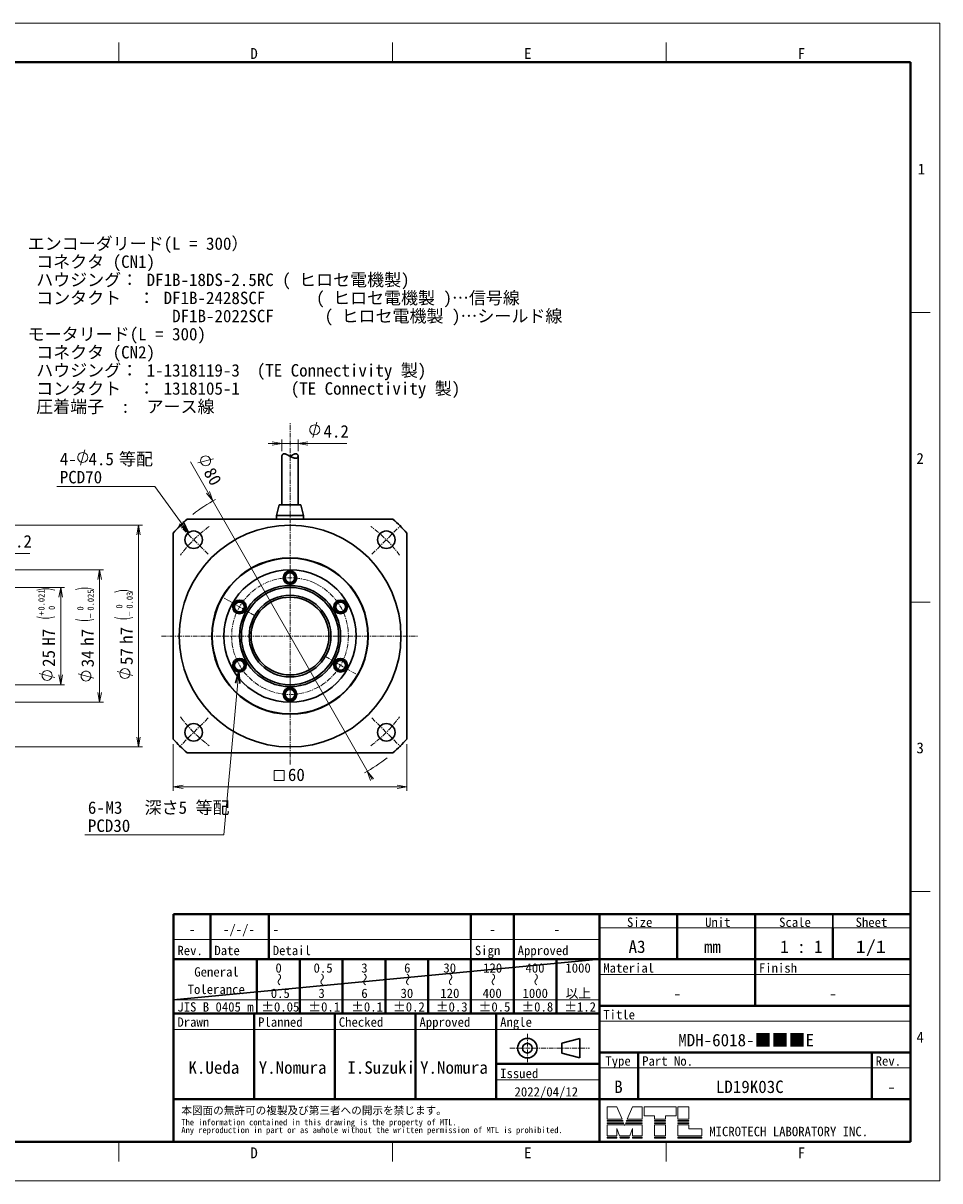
# Model space of a CAD drawing. Header units: millimetres. Extents: x 0 to 422, y 0 to 298.
# Tile 25 of 25: x 186 to 422, y 0 to 298. Entities that reach past the tile are written whole.
import ezdxf

# ---------------------------------------------------------------- set-up
doc = ezdxf.new("R2010")
doc.units = ezdxf.units.MM
doc.linetypes.add('CENTER', pattern=[2, 1.25, -0.25, 0.25, -0.25])
doc.linetypes.add('DOT', pattern=[0.5, 0.25, -0.25])
doc.layers.add('図面用', color=7, linetype='Continuous')
doc.styles.add('ｍｓ ｐゴシック', font='msgothic.ttc')
doc.dimstyles.get("Standard").update_dxf_attribs({"dimtxt": 0.18, "dimasz": 0.18, "dimexe": 0.18, "dimexo": 0.0625, "dimgap": 0.09, "dimtad": 0, "dimtih": 1, "dimtoh": 1, "dimdec": 4, "dimzin": 0, "dimdsep": 46, "dimcen": 0.09, "dimadec": 0, "dimazin": 0, "dimtfac": 1, "dimtdec": 4, "dimtofl": 0, "dimtmove": 0, "dimatfit": 3, "dimfxl": 1, "dimtolj": 1, "dimtzin": 0, "dimarcsym": 0})

# ---------------------------------------------------------------- blocks, each defined once
blk = doc.blocks.new('*D0')
at = {"color": 7, "linetype": 'Continuous', "lineweight": 9, "transparency": 16777216}
for p, q in [((225, 112.24), (225, 100.25)), ((285, 112.24), (285, 100.25)), ((225, 101.25), (228.5, 101.25)), ((225, 101.25), (285, 101.25)), ((285, 101.25), (281.5, 101.25))]:
    blk.add_line(p, q, dxfattribs=at)
at = {"color": 7, "linetype": 'Continuous', "lineweight": 20, "transparency": 16777216}
blk.add_lwpolyline([(250.94, 102.88), (253.49, 102.88), (253.49, 105.42), (250.94, 105.42)], close=True, dxfattribs=at)
for points in [[(227.5, 101.69, 0), (225, 101.25, 0), (227.5, 100.81, 0)], [(282.5, 100.81, 0), (285, 101.25, 0), (282.5, 101.69, 0)]]:
    blk.add_polyline3d(points, dxfattribs=at)
at = {"color": 7, "linetype": 'Continuous', "lineweight": 9, "transparency": 16777216, "style": 'ｍｓ ｐゴシック', "width": 0.999652}
blk.add_text('60', height=3.203, dxfattribs=at).set_placement((254.45, 102.75))
blk = doc.blocks.new('*D1')
at = {"color": 7, "linetype": 'Continuous', "lineweight": 9, "transparency": 16777216}
for p, q in [((229.39, 184.81), (276.09, 103.1)), ((231.3, 184.5), (235.31, 185.55))]:
    blk.add_line(p, q, dxfattribs=at)
blk.add_lwpolyline([(233.94, 183.92), (234.2, 184.12), (234.4, 184.38), (234.53, 184.69), (234.58, 185.02), (234.54, 185.35), (234.41, 185.66), (234.21, 185.92), (233.95, 186.13), (233.64, 186.25), (233.31, 186.3), (232.98, 186.26), (232.67, 186.13), (232.41, 185.93), (232.2, 185.67), (232.07, 185.36), (232.03, 185.03), (232.07, 184.7), (232.2, 184.39), (232.4, 184.13), (232.66, 183.92), (232.97, 183.79), (233.3, 183.75), (233.63, 183.79)], close=True, dxfattribs=at)
at = {"color": 7, "linetype": 'Continuous', "lineweight": 20, "transparency": 16777216}
for points in [[(233.53, 176.68, 0), (235.15, 174.73, 0), (234.3, 177.12, 0)], [(276.47, 103.32, 0), (274.85, 105.27, 0), (275.7, 102.88, 0)]]:
    blk.add_polyline3d(points, dxfattribs=at)
at = {"color": 7, "linetype": 'Continuous', "lineweight": 9, "transparency": 16777216, "style": 'ｍｓ ｐゴシック', "width": 0.99917}
blk.add_text('80', height=3.203, rotation=299.7449, dxfattribs=at).set_placement((232.68, 182.08))
blk = doc.blocks.new('*D2')
at = {"color": 7, "linetype": 'Continuous', "lineweight": 9, "transparency": 16777216}
for p, q in [((260.82, 191), (261.89, 195)), ((252.9, 187.49), (252.9, 190.5)), ((257.1, 187.49), (257.1, 190.5)), ((252.9, 189.5), (249.4, 189.5)), ((250.4, 189.5), (269.64, 189.5)), ((257.1, 189.5), (260.6, 189.5))]:
    blk.add_line(p, q, dxfattribs=at)
blk.add_lwpolyline([(262.63, 193), (262.58, 193.33), (262.46, 193.64), (262.25, 193.9), (261.99, 194.1), (261.68, 194.23), (261.35, 194.27), (261.02, 194.23), (260.71, 194.1), (260.45, 193.9), (260.25, 193.64), (260.12, 193.33), (260.08, 193), (260.12, 192.67), (260.25, 192.36), (260.45, 192.1), (260.71, 191.9), (261.02, 191.77), (261.35, 191.73), (261.68, 191.77), (261.99, 191.9), (262.25, 192.1), (262.46, 192.36), (262.58, 192.67)], close=True, dxfattribs=at)
at = {"color": 7, "linetype": 'Continuous', "lineweight": 20, "transparency": 16777216}
for points in [[(250.4, 189.06, 0), (252.9, 189.5, 0), (250.4, 189.94, 0)], [(259.6, 189.94, 0), (257.1, 189.5, 0), (259.6, 189.06, 0)]]:
    blk.add_polyline3d(points, dxfattribs=at)
at = {"color": 7, "linetype": 'Continuous', "lineweight": 9, "transparency": 16777216, "style": 'ｍｓ ｐゴシック', "width": 1.000662}
blk.add_text('4.2', height=3.2, dxfattribs=at).set_placement((263.59, 191))
blk = doc.blocks.new('*D5')
at = {"color": 7, "linetype": 'Continuous', "lineweight": 9, "transparency": 16777216}
for p, q in [((180.36, 152.5), (197.06, 152.5)), ((196.06, 152.5), (196.06, 149)), ((196.06, 152.5), (196.06, 127.5)), ((196.06, 127.5), (196.06, 131)), ((194.56, 129.33), (190.56, 130.41)), ((180.36, 127.5), (197.06, 127.5))]:
    blk.add_line(p, q, dxfattribs=at)
for points in [[(194.56, 151.81), (193.03, 152.17), (191.45, 152.17), (189.91, 151.81)], [(189.91, 144.95), (191.45, 144.59), (193.03, 144.59), (194.56, 144.95)]]:
    blk.add_lwpolyline(points, dxfattribs=at)
blk.add_lwpolyline([(192.56, 131.14), (192.23, 131.1), (191.93, 130.97), (191.66, 130.77), (191.46, 130.51), (191.33, 130.2), (191.29, 129.87), (191.33, 129.54), (191.46, 129.23), (191.66, 128.97), (191.93, 128.77), (192.23, 128.64), (192.56, 128.59), (192.89, 128.64), (193.2, 128.77), (193.47, 128.97), (193.67, 129.23), (193.8, 129.54), (193.84, 129.87), (193.8, 130.2), (193.67, 130.51), (193.47, 130.77), (193.2, 130.97), (192.89, 131.1)], close=True, dxfattribs=at)
at = {"color": 7, "linetype": 'Continuous', "lineweight": 20, "transparency": 16777216}
for points in [[(196.51, 150, 0), (196.06, 152.5, 0), (195.62, 150, 0)], [(195.62, 130, 0), (196.06, 127.5, 0), (196.51, 130, 0)]]:
    blk.add_polyline3d(points, dxfattribs=at)
at = {"color": 7, "linetype": 'Continuous', "lineweight": 9, "transparency": 16777216, "style": 'ｍｓ ｐゴシック'}
for s, height, width, p in [('0.021', 1.601, 1.000264, (191.91, 146.54)), ('+', 1.6, 1.001048, (191.91, 145.29)), ('0', 1.6, 0.99968, (194.56, 146.71)), ('H7', 3.202, 1.000012, (194.56, 137.52)), ('25', 3.201, 1.000306, (194.57, 132.07))]:
    blk.add_text(s, height=height, rotation=90, dxfattribs=dict(at, width=width)).set_placement(p)
blk = doc.blocks.new('*D6')
at = {"color": 7, "linetype": 'Continuous', "lineweight": 9, "transparency": 16777216}
for p, q in [((180.86, 157), (207.06, 157)), ((206.06, 157), (206.06, 153.5)), ((206.06, 157), (206.06, 123)), ((204.56, 129.18), (200.56, 130.25)), ((206.06, 123), (206.06, 126.5)), ((180.86, 123), (207.06, 123))]:
    blk.add_line(p, q, dxfattribs=at)
for points in [[(204.56, 151.96), (203.02, 152.28), (201.45, 152.28), (199.91, 151.96)], [(199.91, 144.29), (201.45, 143.96), (203.02, 143.96), (204.56, 144.29)]]:
    blk.add_lwpolyline(points, dxfattribs=at)
blk.add_lwpolyline([(202.56, 130.99), (202.23, 130.95), (201.93, 130.82), (201.66, 130.62), (201.46, 130.35), (201.33, 130.05), (201.29, 129.72), (201.33, 129.39), (201.46, 129.08), (201.66, 128.81), (201.93, 128.61), (202.23, 128.48), (202.56, 128.44), (202.89, 128.48), (203.2, 128.61), (203.47, 128.81), (203.67, 129.08), (203.8, 129.39), (203.84, 129.72), (203.8, 130.05), (203.67, 130.35), (203.47, 130.62), (203.2, 130.82), (202.89, 130.95)], close=True, dxfattribs=at)
at = {"color": 7, "linetype": 'Continuous', "lineweight": 20, "transparency": 16777216}
for points in [[(206.51, 154.5, 0), (206.06, 157, 0), (205.62, 154.5, 0)], [(205.62, 125.5, 0), (206.06, 123, 0), (206.51, 125.5, 0)]]:
    blk.add_polyline3d(points, dxfattribs=at)
at = {"color": 7, "linetype": 'Continuous', "lineweight": 9, "transparency": 16777216, "style": 'ｍｓ ｐゴシック'}
for s, height, width, p in [('0.025', 1.602, 0.999502, (204.57, 146.53)), ('0', 1.6, 0.99968, (201.91, 146.55)), ('−', 1.6, 1.000906, (204.56, 144.59)), ('h7', 3.202, 0.999712, (204.56, 137.48)), ('34', 3.201, 0.99985, (204.57, 131.97))]:
    blk.add_text(s, height=height, rotation=90, dxfattribs=dict(at, width=width)).set_placement(p)
blk = doc.blocks.new('*D7')
at = {"color": 7, "linetype": 'Continuous', "lineweight": 9, "transparency": 16777216}
for p, q in [((174.86, 168.5), (217.06, 168.5)), ((216.06, 168.5), (216.06, 165)), ((216.06, 168.5), (216.06, 111.5)), ((214.56, 129.83), (210.56, 130.91)), ((216.06, 111.5), (216.06, 115)), ((174.86, 111.5), (217.06, 111.5))]:
    blk.add_line(p, q, dxfattribs=at)
for points in [[(214.56, 151.31), (213.03, 151.69), (211.45, 151.69), (209.91, 151.31)], [(209.91, 144.8), (211.45, 144.42), (213.03, 144.42), (214.56, 144.8)]]:
    blk.add_lwpolyline(points, dxfattribs=at)
blk.add_lwpolyline([(212.56, 131.64), (212.23, 131.6), (211.93, 131.47), (211.66, 131.27), (211.46, 131.01), (211.33, 130.7), (211.29, 130.37), (211.33, 130.04), (211.46, 129.73), (211.66, 129.47), (211.93, 129.27), (212.23, 129.14), (212.56, 129.09), (212.89, 129.14), (213.2, 129.27), (213.47, 129.47), (213.67, 129.73), (213.8, 130.04), (213.84, 130.37), (213.8, 130.7), (213.67, 131.01), (213.47, 131.27), (213.2, 131.47), (212.89, 131.6)], close=True, dxfattribs=at)
at = {"color": 7, "linetype": 'Continuous', "lineweight": 20, "transparency": 16777216}
for points in [[(216.51, 166, 0), (216.06, 168.5, 0), (215.62, 166, 0)], [(215.62, 114, 0), (216.06, 111.5, 0), (216.51, 114, 0)]]:
    blk.add_polyline3d(points, dxfattribs=at)
at = {"color": 7, "linetype": 'Continuous', "lineweight": 9, "transparency": 16777216, "style": 'ｍｓ ｐゴシック'}
for s, height, width, p in [('0.03', 1.602, 0.999541, (214.57, 147.04)), ('0', 1.6, 0.99968, (211.91, 147.06)), ('−', 1.6, 1.000906, (214.56, 145.1)), ('h7', 3.202, 0.999712, (214.56, 137.99)), ('57', 3.203, 0.999628, (214.57, 132.55))]:
    blk.add_text(s, height=height, rotation=90, dxfattribs=dict(at, width=width)).set_placement(p)
blk = doc.blocks.new('*D11')
at = {"color": 7, "linetype": 'Continuous', "lineweight": 9, "transparency": 16777216}
for p, q in [((177.36, 161.25), (173.86, 161.25)), ((174.86, 161.25), (188.14, 161.25)), ((177.36, 153.8), (177.36, 162.25)), ((179.56, 158.3), (179.56, 162.25)), ((179.56, 161.25), (183.06, 161.25))]:
    blk.add_line(p, q, dxfattribs=at)
at = {"color": 7, "linetype": 'Continuous', "lineweight": 20, "transparency": 16777216}
for points in [[(174.86, 160.81, 0), (177.36, 161.25, 0), (174.86, 161.69, 0)], [(182.06, 161.69, 0), (179.56, 161.25, 0), (182.06, 160.81, 0)]]:
    blk.add_polyline3d(points, dxfattribs=at)
at = {"color": 7, "linetype": 'Continuous', "lineweight": 9, "transparency": 16777216, "style": 'ｍｓ ｐゴシック', "width": 1.000841}
blk.add_text('2.2', height=3.2, dxfattribs=at).set_placement((182.14, 162.75))

msp = doc.modelspace()

# ---------------------------------------------------------------- linework, layer by layer
at = {"color": 5, "linetype": 'Continuous', "lineweight": 9, "true_color": 0x0000ff}
for p, q in [((0, 297.5), (422, 297.5)), ((422, 297.5), (422, 0)), ((422, 0), (0, 0))]:
    msp.add_line(p, q, dxfattribs=at)
at = {"color": 7, "linetype": 'Continuous', "lineweight": 9}
for p, q in [((211, 287.5), (211, 292.5)), ((281.33333, 287.5), (281.33333, 292.5)), ((351.66667, 287.5), (351.66667, 292.5)), ((414.5, 223.125), (419.5, 223.125)), ((201.18644, 183.89203), (202.25823, 187.89203)), ((195.02915, 178.45566), (220.21552, 178.45566)), ((414.5, 148.75), (419.5, 148.75)), ((414.5, 74.375), (419.5, 74.375)), ((334.5, 65), (354.5, 65)), ((354.5, 65), (374.5, 65)), ((374.5, 65), (394.5, 65)), ((394.5, 65), (414.5, 65)), ((225.06, 62), (234.56, 62)), ((234.56, 62), (249.56, 62)), ((249.56, 62), (301.5, 62)), ((301.5, 62), (312.5, 62)), ((312.5, 62), (334.5, 62)), ((334.5, 53), (414.5, 53)), ((225.06, 46.5), (246.5, 46.5)), ((246.5, 46.5), (257.5, 46.5)), ((257.5, 46.5), (268.5, 46.5)), ((268.5, 46.5), (279.5, 46.5)), ((279.5, 46.5), (290.5, 46.5)), ((290.5, 46.5), (301.5, 46.5)), ((301.5, 46.5), (312.5, 46.5)), ((312.5, 46.5), (323.5, 46.5)), ((323.5, 46.5), (334.5, 46.5)), ((225.06, 38.9), (245.795, 38.9)), ((245.795, 38.9), (266.53, 38.9)), ((266.53, 38.9), (287.265, 38.9)), ((287.265, 38.9), (308, 38.9)), ((308, 38.9), (334.5, 38.9)), ((334.5, 41), (414.5, 41)), ((334.5, 29), (344.5, 29)), ((344.5, 29), (404.5, 29)), ((404.5, 29), (414.5, 29)), ((334.5, 26), (308, 26)), ((336.5, 19), (336.5, 15.85)), ((339, 19), (336.5, 19)), ((339, 19), (340.347, 15.85)), ((343, 19), (341.653, 15.85)), ((343, 19), (345.5, 19)), ((345.5, 15.85), (345.5, 19)), ((354.2, 19), (346, 19)), ((346, 19), (346, 16.7)), ((354.2, 16.7), (354.2, 19)), ((354.7, 19), (357.45, 19)), ((354.7, 19), (354.7, 15.85)), ((357.45, 19), (357.45, 15.85)), ((340.347, 15.85), (336.5, 15.85)), ((336.5, 15.5), (340.453, 15.5)), ((336.5, 15.3), (336.5, 15.5)), ((336.5, 15.3), (340.579, 15.3)), ((336.5, 14.75), (336.5, 14.95)), ((336.5, 14.95), (340.684, 14.95)), ((340.579, 15.3), (340.453, 15.5)), ((340.811, 14.75), (340.684, 14.95)), ((341.189, 14.75), (341.316, 14.95)), ((345.5, 14.95), (341.316, 14.95)), ((341.421, 15.3), (341.547, 15.5)), ((345.5, 15.3), (341.421, 15.3)), ((345.5, 15.5), (341.547, 15.5)), ((345.5, 15.85), (341.653, 15.85)), ((345.5, 15.5), (345.5, 15.3)), ((345.5, 14.75), (345.5, 14.95)), ((348.7, 16.7), (346, 16.7)), ((348.7, 15.85), (348.7, 16.7)), ((348.7, 15.85), (351.5, 15.85)), ((348.7, 15.3), (348.7, 15.5)), ((348.7, 15.5), (351.5, 15.5)), ((348.7, 15.3), (351.5, 15.3)), ((348.7, 14.95), (351.5, 14.95)), ((348.7, 14.75), (348.7, 14.95)), ((354.2, 16.7), (351.5, 16.7)), ((351.5, 15.85), (351.5, 16.7)), ((351.5, 15.3), (351.5, 15.5)), ((351.5, 14.75), (351.5, 14.95)), ((354.7, 15.85), (357.45, 15.85)), ((354.7, 15.5), (354.7, 15.3)), ((354.7, 15.5), (357.45, 15.5)), ((354.7, 15.3), (357.45, 15.3)), ((354.7, 14.95), (357.45, 14.95)), ((354.7, 14.95), (354.7, 14.75)), ((357.45, 15.5), (357.45, 15.3)), ((357.45, 14.95), (357.45, 14.75)), ((340.811, 14.75), (336.5, 14.75)), ((336.5, 14.4), (340.916, 14.4)), ((336.5, 14.4), (336.5, 11.55)), ((339.658, 11.55), (339, 13.437)), ((339, 11.55), (339, 13.437)), ((340.916, 14.4), (341, 14.25)), ((341.084, 14.4), (341, 14.25)), ((341.084, 14.4), (345.5, 14.4)), ((341.189, 14.75), (345.5, 14.75)), ((342.342, 11.55), (343, 13.437)), ((343, 11.55), (343, 13.437)), ((345.5, 11.55), (345.5, 14.4)), ((348.7, 14.75), (351.5, 14.75)), ((348.7, 14.4), (351.5, 14.4)), ((348.7, 11.55), (348.7, 14.4)), ((351.5, 11.55), (351.5, 14.4)), ((354.7, 14.75), (357.45, 14.75)), ((354.7, 14.4), (354.7, 11.55)), ((354.7, 14.4), (357.45, 14.4)), ((357.45, 14.4), (357.45, 13.4)), ((360.85, 13.4), (357.45, 13.4)), ((360.85, 11.55), (360.85, 13.4)), ((211, 10), (211, 5)), ((281.33333, 10), (281.33333, 5)), ((339, 11.55), (336.5, 11.55)), ((336.5, 11.2), (339, 11.2)), ((336.5, 11.2), (336.5, 11)), ((336.5, 11), (339, 11)), ((339, 11), (339, 11.2)), ((342.342, 11.55), (339.658, 11.55)), ((339.85, 11), (339.745, 11.2)), ((339.745, 11.2), (342.255, 11.2)), ((339.85, 11), (342.15, 11)), ((342.15, 11), (342.255, 11.2)), ((345.5, 11.55), (343, 11.55)), ((343, 11.2), (345.5, 11.2)), ((343, 11), (343, 11.2)), ((343, 11), (345.5, 11)), ((345.5, 11), (345.5, 11.2)), ((351.5, 11.55), (348.7, 11.55)), ((348.7, 11.2), (351.5, 11.2)), ((348.7, 11), (348.7, 11.2)), ((348.7, 11), (351.5, 11)), ((351.5, 11), (351.5, 11.2)), ((351.66667, 10), (351.66667, 5)), ((354.7, 11.55), (360.85, 11.55)), ((354.7, 11.2), (360.85, 11.2)), ((354.7, 11.2), (354.7, 11)), ((354.7, 11), (360.85, 11)), ((360.85, 11), (360.85, 11.2))]:
    msp.add_line(p, q, dxfattribs=at)
at = {"color": 7, "linetype": 'Continuous', "lineweight": 40}
for p, q in [((13.5, 287.5), (414.5, 287.5)), ((414.5, 287.5), (414.5, 10)), ((225.06, 62), (225.06, 68.5)), ((225.06, 68.5), (234.56, 68.5)), ((234.56, 62), (234.56, 68.5)), ((234.56, 68.5), (246.515, 68.5)), ((246.515, 68.5), (249.56, 68.5)), ((249.56, 62), (249.56, 68.5)), ((249.56, 68.5), (268.53, 68.5)), ((268.53, 68.5), (301.5, 68.5)), ((301.5, 68.5), (312.5, 68.5)), ((301.5, 62), (301.5, 68.5)), ((312.5, 62), (312.5, 68.5)), ((312.5, 68.5), (334.5, 68.5)), ((334.5, 65), (334.5, 68.5)), ((334.5, 68.5), (354.5, 68.5)), ((354.5, 68.5), (354.5, 65)), ((354.5, 68.5), (374.5, 68.5)), ((374.5, 68.5), (374.5, 65)), ((374.5, 68.5), (394.5, 68.5)), ((394.5, 68.5), (414.5, 68.5)), ((334.5, 65), (334.5, 57)), ((354.5, 65), (354.5, 57)), ((374.5, 65), (374.5, 57)), ((394.5, 65), (394.5, 57)), ((225.06, 57), (225.06, 62)), ((234.56, 57), (234.56, 62)), ((249.56, 57), (249.56, 62)), ((312.5, 57), (312.5, 62)), ((225.06, 46.5), (225.06, 57)), ((246.5, 57), (225.06, 57)), ((246.5, 57), (246.5, 46.5)), ((257.5, 57), (246.5, 57)), ((268.5, 57), (257.5, 57)), ((257.5, 46.5), (257.5, 57)), ((279.5, 57), (268.5, 57)), ((268.5, 46.5), (268.5, 57)), ((290.5, 57), (279.5, 57)), ((279.5, 46.5), (279.5, 57)), ((301.5, 57), (290.5, 57)), ((290.5, 46.5), (290.5, 57)), ((312.5, 57), (301.5, 57)), ((301.5, 46.5), (301.5, 57)), ((323.5, 57), (312.5, 57)), ((312.5, 46.5), (312.5, 57)), ((334.5, 57), (323.5, 57)), ((323.5, 46.5), (323.5, 57)), ((334.5, 57), (414.5, 57)), ((334.5, 53), (334.5, 57)), ((374.5, 45), (374.5, 57)), ((414.5, 53), (414.5, 57)), ((334.5, 46.5), (334.5, 53)), ((414.5, 10), (414.5, 53)), ((225.06, 43), (225.06, 46.5)), ((257.5, 43), (257.5, 46.5)), ((268.5, 43), (268.5, 46.5)), ((279.5, 43), (279.5, 46.5)), ((290.5, 43), (290.5, 46.5)), ((301.5, 43), (301.5, 46.5)), ((312.5, 43), (312.5, 46.5)), ((323.5, 43), (323.5, 46.5)), ((334.5, 45), (334.5, 46.5)), ((334.5, 45), (414.5, 45)), ((334.5, 43), (334.5, 45)), ((225.06, 38.9), (225.06, 43)), ((246.5, 43), (225.06, 43)), ((245.795, 38.9), (245.795, 43)), ((257.5, 43), (246.5, 43)), ((268.5, 43), (257.5, 43)), ((266.53, 38.9), (266.53, 43)), ((279.5, 43), (268.5, 43)), ((290.5, 43), (279.5, 43)), ((287.265, 38.9), (287.265, 43)), ((301.5, 43), (290.5, 43)), ((312.5, 43), (301.5, 43)), ((308, 43), (308, 38.9)), ((323.5, 43), (312.5, 43)), ((334.5, 43), (323.5, 43)), ((334.5, 41), (334.5, 43)), ((225.06, 21), (225.06, 38.9)), ((245.795, 21), (245.795, 38.9)), ((266.53, 21), (266.53, 38.9)), ((287.265, 21), (287.265, 38.9)), ((308, 38.9), (308, 21)), ((334.5, 41), (334.5, 38.9)), ((334.5, 38.9), (334.5, 33)), ((334.5, 33), (344.5, 33)), ((334.5, 33), (334.5, 30.1)), ((344.5, 33), (344.5, 21)), ((344.5, 33), (404.5, 33)), ((404.5, 33), (404.5, 21)), ((404.5, 33), (414.5, 33)), ((308, 30.1), (334.5, 30.1)), ((334.5, 30.1), (334.5, 29)), ((334.5, 29), (334.5, 26)), ((334.5, 26), (334.5, 21)), ((225.06, 21), (245.795, 21)), ((225.06, 14.5), (225.06, 21)), ((245.795, 21), (266.53, 21)), ((266.53, 21), (287.265, 21)), ((287.265, 21), (308, 21)), ((308, 21), (334.5, 21)), ((334.5, 21), (334.5, 10)), ((334.5, 21), (344.5, 21)), ((344.5, 21), (404.5, 21)), ((404.5, 21), (414.5, 21)), ((225.06, 10), (225.06, 14.5)), ((414.5, 10), (13.5, 10)), ((225.06, 10), (334.5, 10)), ((334.5, 10), (414.5, 10))]:
    msp.add_line(p, q, dxfattribs=at)
at = {"color": 1, "linetype": 'CENTER', "lineweight": 9, "true_color": 0xff0000}
for p, q in [((255, 107), (255, 194.7)), ((233.96357, 161.03643), (226.53895, 168.46105)), ((276.03643, 161.03643), (283.46105, 168.46105)), ((255, 150.5), (255, 159.5)), ((245.90673, 145.25), (238.1125, 149.75)), ((222, 140), (288, 140)), ((264.09327, 134.75), (271.8875, 130.25)), ((255, 129.5), (255, 120.5)), ((233.96357, 118.96357), (226.53895, 111.53895)), ((276.03643, 118.96357), (283.46105, 111.53895))]:
    msp.add_line(p, q, dxfattribs=at)
at = {"color": 7, "linetype": 'Continuous', "lineweight": 30}
for p, q in [((252.9, 186.1888), (252.9, 173.7)), ((257.1, 173.7), (257.1, 186.18861)), ((252.25, 173.7), (251.5, 171)), ((252.25, 173.7), (255, 173.7)), ((255, 173.7), (257.75, 173.7)), ((258.5, 171), (257.75, 173.7)), ((281.45751, 170), (228.54249, 170)), ((251.5, 171), (255, 171)), ((251.5, 171), (251.5, 170)), ((255, 171), (258.5, 171)), ((258.5, 170), (258.5, 171)), ((225, 166.45751), (225, 113.54249)), ((285, 113.54249), (285, 166.45751)), ((228.54249, 110), (281.45751, 110)), ((394.5, 68.5), (394.5, 65)), ((301.5, 57), (301.5, 62)), ((225.06, 46.5), (334.5, 57)), ((246.5, 46.5), (246.5, 43)), ((329.5, 36.6), (324.83494, 35.35)), ((329.5, 31.6), (329.5, 36.6)), ((324.83494, 35.35), (324.83494, 32.85)), ((324.83494, 32.85), (329.5, 31.6))]:
    msp.add_line(p, q, dxfattribs=at)
at = {"color": 7, "linetype": 'DOT', "lineweight": 30}
msp.add_line((414.5, 68.5), (414.5, 57), dxfattribs=at)
at = {"color": 7, "linetype": 'CENTER', "lineweight": 9}
for p, q in [((316, 37.75), (316, 30.45)), ((311.5, 34.1), (332, 34.1))]:
    msp.add_line(p, q, dxfattribs=at)
at = {"color": 7, "linetype": 'Continuous', "lineweight": 9}
msp.add_lwpolyline([(202.99734, 185.89203), (202.95389, 186.22202), (202.82652, 186.52953), (202.6239, 186.79359), (202.35983, 186.99621), (202.05233, 187.12358), (201.72234, 187.16703), (201.39234, 187.12358), (201.08483, 186.99621), (200.82077, 186.79359), (200.61815, 186.52953), (200.49078, 186.22202), (200.44734, 185.89203), (200.49078, 185.56203), (200.61815, 185.25452), (200.82077, 184.99047), (201.08483, 184.78784), (201.39234, 184.66047), (201.72234, 184.61703), (202.05233, 184.66047), (202.35983, 184.78784), (202.6239, 184.99047), (202.82652, 185.25452), (202.95389, 185.56203)], close=True, dxfattribs=at)
at = {"color": 7, "linetype": 'Continuous', "lineweight": 30}
for points in [[(252.9, 186.18879), (252.90003, 186.19506), (252.90059, 186.21497), (252.90183, 186.23502), (252.90374, 186.25517), (252.90633, 186.27543), (252.90958, 186.29576), (252.9135, 186.31615), (252.91809, 186.33658), (252.92376, 186.35853), (252.93019, 186.38048), (252.93738, 186.40241), (252.94535, 186.42428), (252.95408, 186.44607), (252.96277, 186.46598), (252.97212, 186.48577), (252.98212, 186.50543), (252.99278, 186.52492), (253.00412, 186.54421), (253.01612, 186.56329), (253.02881, 186.58211), (253.04217, 186.60065), (253.05337, 186.61525), (253.06502, 186.62963), (253.07712, 186.64377), (253.08968, 186.65764), (253.1027, 186.67123), (253.11451, 186.68288), (253.12668, 186.69429), (253.13921, 186.70543), (253.15212, 186.71628), (253.16541, 186.72683), (253.17906, 186.73704), (253.19165, 186.74593), (253.20454, 186.75452), (253.21775, 186.76281), (253.23127, 186.77078), (253.24231, 186.77691), (253.25355, 186.78283), (253.265, 186.78851), (253.27664, 186.79396), (253.28849, 186.79916), (253.30054, 186.80411), (253.31279, 186.8088), (253.32524, 186.81322), (253.33789, 186.81737), (253.35074, 186.82123), (253.36221, 186.82439), (253.37384, 186.82733), (253.38562, 186.83003), (253.39754, 186.8325), (253.4096, 186.83472), (253.42181, 186.8367), (253.43349, 186.83835), (253.4453, 186.83977), (253.45723, 186.84097), (253.46928, 186.84194), (253.48145, 186.84268), (253.49372, 186.84319), (253.50611, 186.84347), (253.51861, 186.84352), (253.53121, 186.84334), (253.54392, 186.84293), (253.55672, 186.84229), (253.56961, 186.84142), (253.5826, 186.84032), (253.59568, 186.839), (253.60884, 186.83744), (253.62209, 186.83567), (253.63541, 186.83368), (253.64881, 186.83147), (253.66348, 186.82882), (253.67824, 186.82592), (253.69308, 186.82278), (253.708, 186.81939), (253.72299, 186.81577), (253.73803, 186.81192), (253.75493, 186.80735), (253.7719, 186.80251), (253.78894, 186.7974), (253.80606, 186.79203), (253.82323, 186.78641), (253.84046, 186.78055), (253.86121, 186.77322), (253.88203, 186.76556), (253.90293, 186.7576), (253.9239, 186.74934), (253.94492, 186.7408), (253.96599, 186.73199), (253.98713, 186.72293), (254.00832, 186.71363), (254.02956, 186.7041), (254.05085, 186.69435), (254.07946, 186.68096), (254.10816, 186.66722), (254.13693, 186.65316), (254.16578, 186.63882), (254.19473, 186.62418), (254.22376, 186.6093), (254.25286, 186.59418), (254.28204, 186.57885), (254.31128, 186.56334), (254.34058, 186.54765), (254.37582, 186.52864), (254.41116, 186.50942), (254.44661, 186.49004), (254.48215, 186.47052), (254.51779, 186.45088), (254.55351, 186.43115), (254.58934, 186.41135), (254.62527, 186.39149), (254.6613, 186.3716), (254.69741, 186.3517), (254.73619, 186.33041), (254.77508, 186.30913), (254.81408, 186.28791), (254.85318, 186.26676), (254.89237, 186.2457), (254.93022, 186.22552), (254.96817, 186.20547), (255.00621, 186.18554), (255.04432, 186.16578), (255.0825, 186.1462), (255.11437, 186.13002), (255.1463, 186.11398), (255.17827, 186.0981), (255.21027, 186.08237), (255.24231, 186.06682), (255.27437, 186.05146), (255.30646, 186.03628), (255.33858, 186.0213), (255.37072, 186.00654), (255.40286, 185.99199), (255.43501, 185.97768), (255.46714, 185.96362), (255.49695, 185.95079), (255.52676, 185.93818), (255.55655, 185.92581), (255.58632, 185.91367), (255.61605, 185.90179), (255.64573, 185.89017), (255.67535, 185.87882), (255.7015, 185.86901), (255.7276, 185.85942), (255.75365, 185.85006), (255.77964, 185.84093), (255.80555, 185.83204), (255.8314, 185.82339), (255.85717, 185.81499), (255.88285, 185.80685), (255.90844, 185.79896), (255.93393, 185.79134), (255.95931, 185.784), (255.98458, 185.77693), (256.00974, 185.77014), (256.03476, 185.76363), (256.05964, 185.75742), (256.08161, 185.75216), (256.10346, 185.74713), (256.12519, 185.74234), (256.14679, 185.73779), (256.16825, 185.73349), (256.18957, 185.72944), (256.20944, 185.72587), (256.22919, 185.72252), (256.24879, 185.7194), (256.26826, 185.7165), (256.28757, 185.71383), (256.30672, 185.7114), (256.32572, 185.70919), (256.34455, 185.70722), (256.36322, 185.70549), (256.38172, 185.70399), (256.40004, 185.70273), (256.41817, 185.70171), (256.43612, 185.70092), (256.45388, 185.70038), (256.47145, 185.70007), (256.48492, 185.7)], [(257.1, 186.18878), (257.09967, 186.20843), (257.09867, 186.22823), (257.097, 186.24813), (257.09468, 186.26814), (257.0917, 186.28822), (257.08807, 186.30837), (257.08379, 186.32857), (257.07885, 186.3488), (257.07326, 186.36903), (257.06703, 186.38925), (257.06014, 186.40945), (257.0526, 186.42959), (257.04441, 186.44966), (257.03556, 186.46964), (257.02605, 186.48948), (257.01706, 186.50698), (257.00754, 186.52435), (256.99749, 186.54157), (256.9869, 186.55861), (256.97578, 186.57545), (256.96412, 186.59208), (256.95361, 186.60623), (256.9427, 186.62019), (256.93136, 186.63394), (256.91961, 186.64745), (256.90743, 186.66072), (256.89482, 186.67372), (256.88178, 186.68643), (256.86829, 186.69883), (256.85719, 186.70852), (256.84579, 186.71798), (256.83411, 186.7272), (256.82214, 186.73617), (256.80987, 186.74488), (256.79895, 186.75224), (256.78781, 186.75938), (256.77644, 186.7663), (256.76485, 186.77298), (256.75302, 186.77941), (256.74098, 186.78559), (256.73004, 186.79088), (256.71893, 186.79595), (256.70763, 186.8008), (256.69615, 186.80541), (256.68449, 186.8098), (256.67265, 186.81394), (256.66064, 186.81783), (256.64844, 186.82147), (256.63607, 186.82484), (256.62353, 186.82796), (256.61081, 186.8308), (256.59793, 186.83336), (256.58487, 186.83565), (256.57166, 186.83765), (256.55828, 186.83936), (256.54627, 186.84064), (256.53413, 186.84169), (256.52188, 186.8425), (256.5095, 186.84308), (256.49702, 186.84342), (256.48443, 186.84353), (256.47251, 186.84342), (256.4605, 186.8431), (256.4484, 186.84257), (256.43621, 186.84184), (256.42394, 186.8409), (256.4116, 186.83976), (256.39667, 186.83812), (256.38164, 186.83619), (256.3665, 186.83398), (256.35127, 186.83149), (256.33594, 186.82872), (256.32053, 186.82567), (256.30503, 186.82236), (256.28945, 186.81879), (256.27379, 186.81496), (256.25806, 186.81089), (256.24108, 186.80624), (256.22402, 186.80131), (256.2069, 186.79611), (256.1897, 186.79066), (256.17245, 186.78496), (256.153, 186.77828), (256.13347, 186.77129), (256.11388, 186.76402), (256.09422, 186.75649), (256.0745, 186.74869), (256.05474, 186.74065), (256.03096, 186.7307), (256.00711, 186.72042), (255.98318, 186.70984), (255.9592, 186.69897), (255.93516, 186.68784), (255.91106, 186.67645), (255.88691, 186.66483), (255.8627, 186.65298), (255.83844, 186.64093), (255.81413, 186.62868), (255.78151, 186.61201), (255.74881, 186.59505), (255.71601, 186.57782), (255.68314, 186.56035), (255.64581, 186.54033), (255.60837, 186.52006), (255.57082, 186.49959), (255.53315, 186.47894), (255.49539, 186.45815), (255.45752, 186.43725), (255.41954, 186.41626), (255.38144, 186.3952), (255.34324, 186.3741), (255.30493, 186.35299), (255.26652, 186.33189), (255.228, 186.31081), (255.18937, 186.28978), (255.15064, 186.26882), (255.11182, 186.24795), (255.07705, 186.22939), (255.04219, 186.21093), (255.00726, 186.19258), (255.00001, 186.18878)]]:
    msp.add_lwpolyline(points, dxfattribs=at)
at = {"color": 7, "linetype": 'Continuous', "lineweight": 9}
msp.add_polyline3d([(220.21552, 178.45566, 0), (228.92207, 166.56416, 0)], dxfattribs=at)
at = {"color": 7, "linetype": 'Continuous', "lineweight": 30}
msp.add_polyline3d([(226.59473, 168.7952, 0), (228.92207, 166.56416, 0), (227.49815, 169.45665, 0)], dxfattribs=at)
for centre, radius in [((255, 140), 28.5), ((230.25126, 164.74874), 2.25), ((279.74874, 164.74874), 2.25), ((255, 140), 20.1), ((255, 140), 20), ((255, 140), 17), ((255, 155), 1.75), ((255, 155), 1.25), ((255, 140), 13), ((255, 140), 12.5), ((242.00962, 147.5), 1.75), ((255, 140), 10.5), ((255, 140), 10), ((267.99038, 147.5), 1.75), ((267.99038, 147.5), 1.25), ((242.00962, 147.5), 1.25), ((242.00962, 132.5), 1.75), ((267.99038, 132.5), 1.75), ((242.00962, 132.5), 1.25), ((267.99038, 132.5), 1.25), ((255, 125), 1.75), ((255, 125), 1.25), ((230.25126, 115.25126), 2.25), ((279.74874, 115.25126), 2.25), ((316, 34.1), 2.5), ((316, 34.1), 1.25)]:
    msp.add_circle(centre, radius, dxfattribs=at)
at = {"color": 1, "linetype": 'CENTER', "lineweight": 9, "true_color": 0xff0000}
msp.add_circle((255, 140), 15, dxfattribs=at)
at = {"color": 7, "linetype": 'Continuous', "lineweight": 9}
for centre in [(255, 155), (242.00962, 147.5), (267.99038, 147.5), (242.00962, 132.5), (267.99038, 132.5), (255, 125)]:
    msp.add_circle(centre, 1.5, dxfattribs=at)
at = {"color": 7, "linetype": 'Continuous', "lineweight": 30}
for centre, radius, start, end in [((256.58412, 186.20656), 0.51618, 258.9203044, 358.0258336), ((255, 140), 40, 131.4096221, 138.5903779), ((255, 140), 40, 41.4096221, 48.5903779), ((255, 140), 40, 221.4096221, 228.5903779), ((255, 140), 40, 311.4096221, 318.5903779)]:
    msp.add_arc(centre, radius, start, end, dxfattribs=at)
at = {"color": 7, "linetype": 'Continuous', "lineweight": 9}
for start, end in [(118.5739923, 128.5739923), (298.5739923, 308.5739923)]:
    msp.add_arc((255, 140), 40, start, end, dxfattribs=at)
at = {"color": 1, "linetype": 'CENTER', "lineweight": 9, "true_color": 0xff0000}
for start, end in [(126.4049985, 143.5950015), (36.4049985, 53.5950015), (216.4049985, 233.5950015), (306.4049985, 323.5950015)]:
    msp.add_arc((255, 140), 35, start, end, dxfattribs=at)
at = {"layer": '図面用', "color": 7, "linetype": 'Continuous', "lineweight": 9}
msp.add_line((202.2507, 88.88162), (237.99616, 88.88162), dxfattribs=at)
msp.add_polyline3d([(237.99616, 88.88162, 0), (241.87218, 131.00631, 0)], dxfattribs=at)
at = {"layer": '図面用', "color": 7, "linetype": 'Continuous', "lineweight": 30}
msp.add_polyline3d([(242.13875, 127.79337, 0), (241.87218, 131.00631, 0), (241.02378, 127.89596, 0)], dxfattribs=at)

# ---------------------------------------------------------------- texts
at = {"color": 7, "linetype": 'Continuous', "lineweight": 9, "style": 'ｍｓ ｐゴシック'}
for s, height, width, p in [('D', 2.8017, 1.000294, (244.8077, 288.30312)), ('E', 2.8017, 1.000018, (315.14111, 288.30312)), ('F', 2.8017, 1.000018, (385.47456, 288.30312)), ('1', 2.80272, 0.999482, (416.32215, 258.6147)), ('エンコーダリード(L = 300）', 3.2021714, 0.999733, (187.59202, 239.25848)), (' コネクタ (CN1)', 3.1993148, 1.000583, (187.59358, 234.60579)), (' ハウジング： DF1B-18DS-2.5RC ( ヒロセ電機製)', 3.2009334, 1.000067, (187.59358, 229.94886)), (' コンタクト\u3000： DF1B-2428SCF      ( ヒロセ電機製 )…信号線', 3.2022514, 0.999621, (187.59358, 225.29454)), ('\u3000 \u3000\u3000\u3000\u3000\u3000\u3000\u3000DF1B-2022SCF      ( ヒロセ電機製 )…シールド線', 3.2022514, 0.999557, (187.59358, 220.63999)), ('モータリード(L = 300)', 3.2003356, 1.000351, (187.59304, 215.98772)), (' コネクタ (CN2)', 3.1993148, 1.000583, (187.59358, 211.33306)), (' ハウジング： 1-1318119-3  (TE Connectivity 製)', 3.2010246, 1.000027, (187.59358, 206.67602)), (' コンタクト\u3000： 1318105-1      (TE Connectivity 製)', 3.2014942, 0.99986, (187.59358, 202.02156)), (' 圧着端子\u3000:  アース線', 3.2020894, 0.999722, (187.59358, 197.36746)), (' 等配', 3.202798, 0.999568, (208.87006, 183.89134)), ('4-', 3.199852, 1.000513, (195.82951, 183.89217)), ('4.5', 3.201025, 1.000296, (203.19767, 183.891)), ('2', 2.79987, 1.000988, (415.98124, 184.24065)), ('PCD70', 3.203204, 0.99932, (195.82877, 179.23644)), ('3', 2.8009, 1.000622, (415.98124, 109.86464)), ('-/-/-', 2.402069, 0.999649, (237.79123, 63.42854)), ('Size', 2.400768, 0.999455, (341.59603, 65.24923)), ('Unit', 2.402333, 0.999434, (361.67102, 65.24922)), ('Scale', 2.4, 1.000043, (380.68917, 65.25)), ('Sheet', 2.400768, 0.999942, (400.34141, 65.24923)), ('-', 2.3976, 1.002125, (229.03207, 63.43209)), ('-', 2.3976, 1.002125, (250.55933, 63.43209)), ('-', 2.3976, 1.002125, (306.22208, 63.43209)), ('-', 2.3976, 1.002125, (322.72208, 63.43209)), ('Rev.', 2.401546, 0.999412, (226.06075, 57.99923)), ('Date', 2.402333, 0.999481, (235.55891, 57.99922)), ('Detail', 2.402333, 0.99947, (250.5589, 57.99922)), ('Sign', 2.400366, 0.999885, (302.50055, 57.99963)), ('Approved', 2.400366, 1.000571, (313.50007, 57.99963)), ('A3', 3.201025, 1.000206, (342.00921, 58.5717)), ('mm', 3.198654, 1.000375, (361.3553, 58.5729)), ('1 : 1', 3.220263, 0.99426, (380.96466, 58.55455)), ('1/1', 3.20276, 1.183905, (400.38349, 58.5714)), ('General', 2.400768, 1.000267, (230.39329, 52.49923)), ('0', 2.40077, 0.99968, (251.25033, 53.50086)), ('0.5', 2.402403, 0.999615, (261.05024, 53.49922)), ('3', 2.40077, 1.000622, (273.30406, 53.49923)), ('6', 2.40077, 1.001764, (284.31669, 53.49923)), ('30', 2.402403, 0.99941, (294.40414, 53.49922)), ('120', 2.400768, 0.999818, (304.6282, 53.50086)), ('400', 2.400768, 0.999942, (315.50485, 53.50086)), ('1000', 2.400768, 0.999882, (325.75546, 53.50086)), ('Material', 2.402333, 0.999461, (335.50055, 53.49922)), ('Finish', 2.402333, 0.999301, (375.49905, 53.49922)), ('Tolerance', 2.401546, 0.999764, (228.69533, 48)), ('0.5', 2.402403, 0.999615, (250.05026, 46.99922)), ('3', 2.40077, 1.000622, (262.30405, 46.99923)), ('6', 2.40077, 1.001764, (273.31668, 46.99923)), ('30', 2.402403, 0.99941, (283.40416, 46.99922)), ('120', 2.400768, 0.999818, (293.62819, 47.00086)), ('400', 2.400768, 0.999942, (304.50484, 47.00086)), ('1000', 2.400768, 0.999882, (314.75545, 47.00086)), ('以上', 2.399912, 1.000312, (325.82352, 47.0001)), ('-', 3.1968, 1.002125, (353.46278, 46.57612)), ('-', 3.1968, 1.002125, (393.46277, 46.57612)), ('JIS B 0405 m', 2.4151969, 0.994031, (226.04316, 43.48636)), ('±0.05', 2.402403, 0.999483, (247.60248, 43.49922)), ('±0.1', 2.400768, 1.000278, (259.71381, 43.50086)), ('±0.1', 2.400768, 1.000278, (270.71379, 43.50086)), ('±0.2', 2.400768, 1.000191, (281.47521, 43.50086)), ('±0.3', 2.402403, 0.99951, (292.47518, 43.49922)), ('±0.5', 2.402403, 0.99951, (303.47519, 43.49922)), ('±0.8', 2.402403, 0.999401, (314.46843, 43.49922)), ('±1.2', 2.401546, 0.999867, (325.47521, 43.50008)), ('Drawn', 2.402333, 0.999492, (226.05891, 39.59922)), ('Planned', 2.402333, 0.999538, (246.79467, 39.59922)), ('Checked', 2.4, 1.000516, (267.5288, 39.6)), ('Approved', 2.400366, 1.000571, (288.26507, 39.59963)), ('Angle', 2.400366, 1.000168, (309.00008, 39.59963)), ('Title', 2.402333, 0.999134, (335.49945, 41.49922)), ('MDH-6018-■■■E', 3.2013922, 0.999934, (354.77347, 34.57363)), ('4', 2.79987, 0.999542, (415.98227, 35.49066)), ('K.Ueda', 3.203111, 0.999574, (228.89183, 27.52169)), ('Y.Nomura', 3.203111, 0.999495, (246.95456, 27.52169)), ('I.Suzuki', 3.201025, 0.999964, (269.73427, 27.5217)), ('Y.Nomura', 3.203111, 0.999495, (288.42457, 27.52169)), ('Type', 2.401663, 0.999669, (336.02898, 29.59988)), ('Part No.', 2.415348, 0.994383, (345.49961, 29.58636)), ('Rev.', 2.401546, 0.999412, (405.50074, 29.59923)), ('Issued', 2.402333, 0.999562, (309.00025, 26.39922)), ('2022/04/12', 2.402069, 0.99956, (312.6996, 21.67855)), ('B', 3.20195, 1.000254, (338.31659, 22.57284)), ('LD19K03C', 3.203204, 0.999333, (364.44416, 22.57169)), ('-', 3.1968, 1.002125, (408.46276, 22.57612)), ('本図面の無許可の複製及び第三者への開示を禁じます。', 2, 1.000371, (227.06032, 17.09136)), ('The information contained in this drawing is the property of MTL.', 1.600244, 1.000304, (227.05961, 14.26339)), ('Any reproduction in part or as awhole without the written permission of MTL is prohibited.', 1.600244, 1.000341, (227.06006, 12.26339)), ('MICROTECH LABORATORY INC.', 2.4136365, 0.994555, (362.73698, 11.47727)), ('D', 2.8017, 1.000294, (244.8077, 5.80312)), ('E', 2.8017, 1.000018, (315.14111, 5.80312)), ('F', 2.8017, 1.000018, (385.47456, 5.80312))]:
    msp.add_text(s, height=height, dxfattribs=dict(at, width=width)).set_placement(p)
at = {"color": 7, "linetype": 'Continuous', "lineweight": 9, "style": 'ｍｓ ｐゴシック', "width": 0.9994}
for p in [(253.49993, 50.10917), (264.49991, 50.10917), (275.49992, 50.10917), (286.49993, 50.10917), (297.49993, 50.10917), (308.49991, 50.10917), (319.49992, 50.10917)]:
    msp.add_text('～', height=2.40163, rotation=90, dxfattribs=at).set_placement(p)
at = {"layer": '図面用', "color": 7, "linetype": 'Continuous', "lineweight": 9, "style": 'ｍｓ ｐゴシック'}
for s, height, width, p in [('6-', 3.201025, 1.0006, (203.04901, 94.31696)), ('M3', 3.201025, 1.000098, (207.57871, 94.31696)), ('  深さ5 等配', 3.202089, 0.999785, (213.26888, 94.31813)), ('PCD30', 3.203204, 0.99932, (203.05032, 89.6624))]:
    msp.add_text(s, height=height, dxfattribs=dict(at, width=width)).set_placement(p)

# ---------------------------------------------------------------- dimensions: what is measured, and where the dimension line sits
for picture in ['*D2', '*D7', '*D11', '*D6', '*D5', '*D0']:
    dim = msp.add_linear_dim(base=(0, 0), p1=(0, 0), p2=(0, 0), dimstyle='Standard')
    dim.commit()
    dim.dimension.update_dxf_attribs({"geometry": picture, "text_midpoint": (0, 0)})
dim = msp.add_diameter_dim_2p(p1=(0, 0), p2=(0, 0), dimstyle='Standard')
dim.commit()
dim.dimension.update_dxf_attribs({"geometry": '*D1', "text_midpoint": (0, 0)})

doc.saveas('drawing.dxf')
